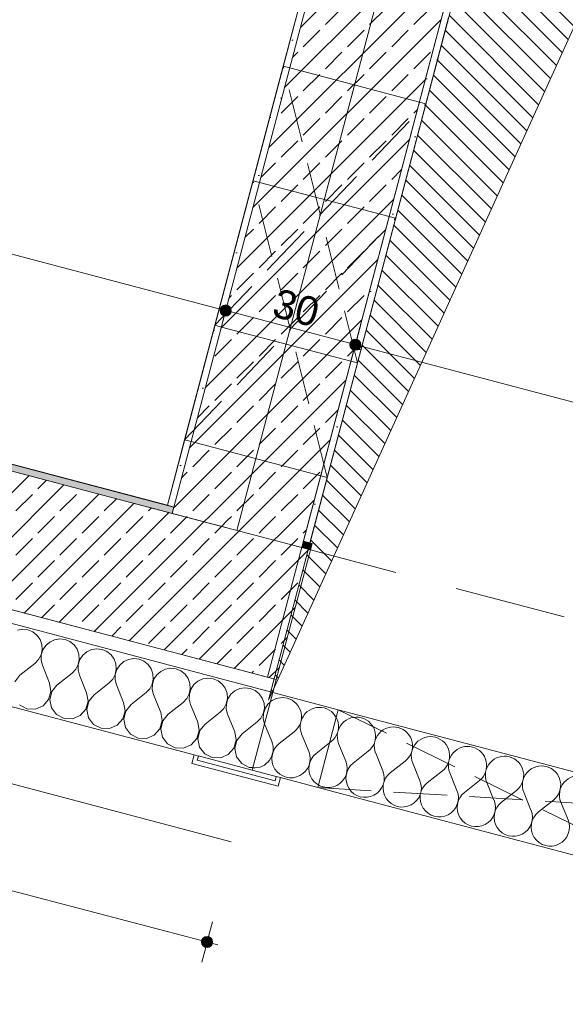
# Model space of a CAD drawing. Header units: millimetres. Extents: x -176817 to 18864955, y -12996033 to 201123.
# Tile 158 of 256: x 181640 to 182861, y -14543 to -12339. Entities that reach past the tile are written whole.
import ezdxf
from ezdxf.enums import TextEntityAlignment as Align

# ---------------------------------------------------------------- set-up
doc = ezdxf.new("R2010")
doc.units = ezdxf.units.MM
doc.header["$MEASUREMENT"] = 0
doc.linetypes.add('Krawędzie ukryte', pattern=[170, 120, -50])
doc.linetypes.add('Przerywana długa', pattern=[390, 250, -140])
for name, color, linetype in [('210-A Strefy', 7, 'Continuous'), ('213-A Wymiarowanie wewnętrzne', 7, 'Continuous'), ('230-A Ściany wewnętrzne', 7, 'Continuous'), ('231-A Ściany zewnętrzne', 7, 'Continuous'), ('291-A Obróbka blacharska', 7, 'Continuous'), ('292-PPOŻ - Linie', 7, 'Continuous'), ('410-K Osie', 7, 'Continuous'), ('460-K Stropy', 7, 'Continuous'), ('842-G Opisy PW PZT', 7, 'Continuous')]:
    doc.layers.add(name, color=color, linetype=linetype)
doc.styles.add('STYL_AUTOMATYCZNY_4', font='arial.ttf')
doc.styles.add('STYL_AUTOMATYCZNY_8', font='ARIALN.TTF')
doc.linetypes.add('PPOŻ EI 60', pattern='A,0,[1,TKI_PWY_A_AR_PAB_RZ_KN02_03_04_ Poziom +1 - fragment A1.Shx,S=15.873016,R=0,X=0,Y=0],-2020,0', length=2020)
doc.dimstyles.new('STYL_AUTOMATYCZNY__1', dxfattribs={"dimtxt": 64.999998, "dimasz": 47.5, "dimexe": 0.18, "dimexo": 0.0625, "dimgap": 0, "dimtad": 1, "dimdec": 1, "dimlfac": 0.1, "dimzin": 0, "dimdsep": 46, "dimtxsty": 'STYL_AUTOMATYCZNY_4', "dimblk": 'ARROWHEAD_11', "dimblk1": 'ARROWHEAD_11', "dimblk2": 'ARROWHEAD_11', "dimcen": 0.09, "dimclrd": 5, "dimclre": 5, "dimclrt": 5, "dimazin": 0, "dimtfac": 1, "dimtdec": 4, "dimtmove": 0, "dimatfit": 3, "dimfxl": 0, "dimtolj": 1, "dimtzin": 0, "dimarcsym": 0})
doc.dimstyles.new('STYL_AUTOMATYCZNY__3', dxfattribs={"dimtxt": 64.999998, "dimasz": 47.5, "dimexe": 0.18, "dimexo": 0.0625, "dimgap": 0, "dimtad": 1, "dimdec": 1, "dimlfac": 0.1, "dimzin": 0, "dimdsep": 46, "dimtxsty": 'STYL_AUTOMATYCZNY_4', "dimblk": 'ARROWHEAD_11', "dimblk1": 'ARROWHEAD_11', "dimblk2": 'ARROWHEAD_11', "dimcen": 0.09, "dimclrd": 30, "dimclre": 30, "dimclrt": 30, "dimazin": 0, "dimtfac": 1, "dimtdec": 4, "dimtmove": 0, "dimatfit": 3, "dimfxl": 0, "dimtolj": 1, "dimtzin": 0, "dimarcsym": 0})
pattern_1 = [(45, (0, 0), (-49.497475, 49.497475), []), (45, (-24.75, 24.75), (-49.497475, 49.497475), [52.5, -17.5])]
pattern_2 = [(0, (0, 0), (0, 86.60254), [0, -50]), (0, (25, 43.3), (0, 86.60254), [0, -50])]

# ---------------------------------------------------------------- blocks, each defined once
blk = doc.blocks.new('Strop_10_2', base_point=(162764.6, -8683.8))
at = {"layer": '460-K Stropy', "color": 255, "linetype": 'Continuous', "lineweight": 0, "flags": 128}
blk.add_lwpolyline([(162764.6, -8683.8), (182194.5, -13810.9), (186627.6, 2989.1), (167197.7, 8116.1), (167169.6, 8009.8), (164703.7, -1335.4)], close=True, dxfattribs=at)
blk = doc.blocks.new('Zaplecze_1.19_9_2', base_point=(179928.2, -11588.1))
at = {"layer": '210-A Strefy', "color": 7, "linetype": 'Continuous', "lineweight": 0, "flags": 128}
blk.add_lwpolyline([(173461.6, -11180.7), (181970.3, -13425.9), (182706.5, -10636.2), (176359.5, -8961.4), (176212.8, -9517.5), (174051, -8947.1)], close=True, dxfattribs=at)
blk = doc.blocks.new('Otwór_116_2')
at = {"layer": '230-A Ściany wewnętrzne', "color": 7, "linetype": 'Krawędzie ukryte', "lineweight": 0}
for p, q in [((182395.8, -13107), (182229.8, -12442.7)), ((182076.7, -13022.8), (182548.9, -12526.9))]:
    blk.add_line(p, q, dxfattribs=at)
at = {"layer": '230-A Ściany wewnętrzne', "color": 7, "linetype": 'Continuous', "lineweight": 0, "flags": 128}
for points in [[(182229.8, -12442.7), (182076.7, -13022.8)], [(182244.3, -12446.5), (182229.8, -12442.7)], [(182534.4, -12523.1), (182244.3, -12446.5)], [(182548.9, -12526.9), (182534.4, -12523.1)], [(182395.8, -13107), (182548.9, -12526.9)], [(182076.7, -13022.8), (182091.2, -13026.7)], [(182091.2, -13026.7), (182381.3, -13103.2)], [(182381.3, -13103.2), (182395.8, -13107)]]:
    blk.add_lwpolyline(points, dxfattribs=at)
blk = doc.blocks.new('Otwór_168_2')
at = {"layer": '230-A Ściany wewnętrzne', "color": 7, "linetype": 'Krawędzie ukryte', "lineweight": 0}
for p, q in [((182328.1, -13363.5), (182162.1, -12699.1)), ((182009, -13279.3), (182481.2, -12783.3))]:
    blk.add_line(p, q, dxfattribs=at)
at = {"layer": '230-A Ściany wewnętrzne', "color": 7, "linetype": 'Continuous', "lineweight": 0, "flags": 128}
for points in [[(182176.6, -12703), (182162.1, -12699.1)], [(182466.7, -12779.5), (182176.6, -12703)], [(182481.2, -12783.3), (182466.7, -12779.5)], [(182076.7, -13022.8), (182009, -13279.3)], [(182328.1, -13363.5), (182395.8, -13107)], [(182009, -13279.3), (182023.5, -13283.1)], [(182023.5, -13283.1), (182313.6, -13359.6)], [(182313.6, -13359.6), (182328.1, -13363.5)]]:
    blk.add_lwpolyline(points, dxfattribs=at)
blk = doc.blocks.new('Ściana_30_2', base_point=(182087.8, -13627.6))
at = {"layer": '230-A Ściany wewnętrzne', "linetype": 'Continuous', "lineweight": 0, "true_color": 0x000000}
h = blk.add_hatch(dxfattribs=at)
h.set_pattern_fill('Beton_zbrojony_0002', color=18, style=0, pattern_type=2)
h.set_pattern_definition(pattern_1)
h.paths.add_polyline_path([(182752.9, -10519.2), (181984.8, -13429.8), (182274.9, -13506.3), (183042.9, -10595.7)])
h = blk.add_hatch(dxfattribs=at)
h.set_pattern_fill('Tynk_0002', color=18, style=0, pattern_type=2)
h.set_pattern_definition(pattern_2)
h.paths.add_polyline_path([(182289.4, -13510.1), (183057.4, -10599.6), (183042.9, -10595.7), (182274.9, -13506.3)])
h = blk.add_hatch(dxfattribs=at)
h.set_pattern_fill('Tynk_0002', color=18, style=0, pattern_type=2)
h.set_pattern_definition(pattern_2)
h.paths.add_polyline_path([(182706.5, -10636.2), (181970.3, -13425.9), (181984.8, -13429.8), (182721, -10640.1)])
h = blk.add_hatch(dxfattribs=at)
h.set_pattern_fill('Beton_zbrojony_0002', color=18, style=0, pattern_type=2)
h.set_pattern_definition(pattern_1)
h.paths.add_polyline_path([(182274.9, -13506.3), (181984.8, -13429.8), (181981, -13444.3), (182271.1, -13520.8)])
at = {"layer": '230-A Ściany wewnętrzne', "color": 7, "linetype": 'Continuous', "lineweight": 0}
for p, q in [((182274.9, -13506.3), (183042.9, -10595.7)), ((182721, -10640.1), (181984.8, -13429.8))]:
    blk.add_line(p, q, dxfattribs=at)
at = {"layer": '230-A Ściany wewnętrzne', "color": 7, "linetype": 'Continuous', "lineweight": 0, "flags": 128}
for points in [[(182280.8, -12249.3), (182229.8, -12442.7)], [(182548.9, -12526.9), (182599.9, -12333.5)], [(182009, -13279.3), (181970.3, -13425.9)], [(182289.4, -13510.1), (182328.1, -13363.5)], [(181970.3, -13425.9), (181984.8, -13429.8)]]:
    blk.add_lwpolyline(points, dxfattribs=at)
at = {"layer": '231-A Ściany zewnętrzne', "color": 7, "linetype": 'Continuous', "lineweight": 0}
for p, q in [((181984.8, -13429.8), (181981, -13444.3)), ((181981, -13444.3), (182271.1, -13520.8)), ((182271.1, -13520.8), (182274.9, -13506.3))]:
    blk.add_line(p, q, dxfattribs=at)
blk = doc.blocks.new('*X1053')
at = {"layer": '231-A Ściany zewnętrzne', "color": 7, "linetype": 'Continuous', "lineweight": 0}
for p, q in [((181646.6, -13703.5), (181635, -13705.3)), ((181658.4, -13704.9), (181646.6, -13703.5)), ((181669.3, -13709.4), (181658.4, -13704.9)), ((181678.5, -13716.8), (181669.3, -13709.4)), ((181685.4, -13726.4), (181678.5, -13716.8)), ((181689.4, -13737.6), (181685.4, -13726.4)), ((181707.1, -13732.2), (181698.2, -13739.9)), ((181717.8, -13727.2), (181707.1, -13732.2)), ((181729.5, -13725.3), (181717.8, -13727.2)), ((181741.3, -13726.7), (181729.5, -13725.3)), ((181752.2, -13731.3), (181741.3, -13726.7)), ((181761.4, -13738.7), (181752.2, -13731.3)), ((181687.7, -13760.9), (181690.2, -13749.4)), ((181691.6, -13749.7), (181688.1, -13761)), ((181690.2, -13749.4), (181689.4, -13737.6)), ((181698.2, -13739.9), (181691.6, -13749.7)), ((181768.3, -13748.3), (181761.4, -13738.7)), ((181772.3, -13759.4), (181768.3, -13748.3)), ((181790, -13754), (181781, -13761.7)), ((181800.7, -13749.1), (181790, -13754)), ((181812.4, -13747.2), (181800.7, -13749.1)), ((181824.1, -13748.6), (181812.4, -13747.2)), ((181835.1, -13753.2), (181824.1, -13748.6)), ((181844.3, -13760.5), (181835.1, -13753.2)), ((181640.4, -13806.5), (181674, -13779.9)), ((181674, -13779.9), (181682.2, -13771.4)), ((181682.2, -13771.4), (181687.7, -13760.9)), ((181688.1, -13761), (181687.7, -13772.8)), ((181687.7, -13772.8), (181690.6, -13784.3)), ((181770.6, -13782.8), (181773.1, -13771.2)), ((181774.5, -13771.6), (181771, -13782.9)), ((181773.1, -13771.2), (181772.3, -13759.4)), ((181781, -13761.7), (181774.5, -13771.6)), ((181851.2, -13770.2), (181844.3, -13760.5)), ((181855.2, -13781.3), (181851.2, -13770.2)), ((181872.9, -13775.9), (181863.9, -13783.6)), ((181883.6, -13770.9), (181872.9, -13775.9)), ((181895.3, -13769.1), (181883.6, -13770.9)), ((181907, -13770.5), (181895.3, -13769.1)), ((181917.9, -13775), (181907, -13770.5)), ((181927.2, -13782.4), (181917.9, -13775)), ((181706.7, -13824), (181690.6, -13784.3)), ((181723.3, -13828.4), (181756.9, -13801.8)), ((181756.9, -13801.8), (181765.1, -13793.2)), ((181765.1, -13793.2), (181770.6, -13782.8)), ((181771, -13782.9), (181770.6, -13794.7)), ((181770.6, -13794.7), (181773.5, -13806.2)), ((181853.5, -13804.7), (181856, -13793.1)), ((181857.4, -13793.5), (181853.8, -13804.8)), ((181856, -13793.1), (181855.2, -13781.3)), ((181863.9, -13783.6), (181857.4, -13793.5)), ((181934.1, -13792), (181927.2, -13782.4)), ((181938, -13803.2), (181934.1, -13792)), ((181955.8, -13797.8), (181946.8, -13805.5)), ((181966.5, -13792.8), (181955.8, -13797.8)), ((181978.2, -13790.9), (181966.5, -13792.8)), ((181989.9, -13792.4), (181978.2, -13790.9)), ((182000.8, -13796.9), (181989.9, -13792.4)), ((182010.1, -13804.3), (182000.8, -13796.9)), ((181640.4, -13806.5), (181628.6, -13821.2)), ((181709.8, -13842.6), (181706.7, -13824)), ((181789.6, -13845.9), (181773.5, -13806.2)), ((181806.2, -13850.3), (181839.8, -13823.7)), ((181839.8, -13823.7), (181848, -13815.1)), ((181848, -13815.1), (181853.5, -13804.7)), ((181853.8, -13804.8), (181853.5, -13816.6)), ((181853.5, -13816.6), (181856.4, -13828)), ((181936.4, -13826.5), (181938.8, -13815)), ((181940.3, -13815.3), (181936.7, -13826.6)), ((181938.8, -13815), (181938, -13803.2)), ((181946.8, -13805.5), (181940.3, -13815.3)), ((182016.9, -13813.9), (182010.1, -13804.3)), ((182020.9, -13825), (182016.9, -13813.9)), ((182038.6, -13819.6), (182029.7, -13827.3)), ((182049.4, -13814.7), (182038.6, -13819.6)), ((182061, -13812.8), (182049.4, -13814.7)), ((182072.8, -13814.2), (182061, -13812.8)), ((182083.7, -13818.8), (182072.8, -13814.2)), ((182092.9, -13826.2), (182083.7, -13818.8)), ((181704.6, -13860.7), (181709.8, -13842.6)), ((181711.5, -13843), (181707, -13861.3)), ((181723.3, -13828.4), (181711.5, -13843)), ((181792.7, -13864.5), (181789.6, -13845.9)), ((181872.5, -13867.7), (181856.4, -13828)), ((181889.1, -13872.1), (181922.7, -13845.5)), ((181922.7, -13845.5), (181930.8, -13837)), ((181930.8, -13837), (181936.4, -13826.5)), ((181936.7, -13826.6), (181936.4, -13838.4)), ((181936.4, -13838.4), (181939.3, -13849.9)), ((182019.3, -13848.4), (182021.7, -13836.8)), ((182023.2, -13837.2), (182019.6, -13848.5)), ((182021.7, -13836.8), (182020.9, -13825)), ((182029.7, -13827.3), (182023.2, -13837.2)), ((182099.8, -13835.8), (182092.9, -13826.2)), ((182103.8, -13846.9), (182099.8, -13835.8)), ((182121.5, -13841.5), (182112.5, -13849.2)), ((182132.2, -13836.5), (182121.5, -13841.5)), ((182143.9, -13834.7), (182132.2, -13836.5)), ((182155.7, -13836.1), (182143.9, -13834.7)), ((182166.6, -13840.7), (182155.7, -13836.1)), ((182175.8, -13848), (182166.6, -13840.7)), ((181692.2, -13874.8), (181704.6, -13860.7)), ((181707, -13861.3), (181710.9, -13879.7)), ((181787.5, -13882.5), (181792.7, -13864.5)), ((181794.4, -13864.9), (181789.9, -13883.2)), ((181806.2, -13850.3), (181794.4, -13864.9)), ((181875.6, -13886.3), (181872.5, -13867.7)), ((181955.4, -13889.6), (181939.3, -13849.9)), ((181971.9, -13894), (182005.6, -13867.4)), ((182005.6, -13867.4), (182013.7, -13858.9)), ((182013.7, -13858.9), (182019.3, -13848.4)), ((182019.6, -13848.5), (182019.2, -13860.3)), ((182019.2, -13860.3), (182022.1, -13871.8)), ((182102.1, -13870.3), (182104.6, -13858.7)), ((182106, -13859.1), (182102.5, -13870.4)), ((182104.6, -13858.7), (182103.8, -13846.9)), ((182112.5, -13849.2), (182106, -13859.1)), ((182182.7, -13857.6), (182175.8, -13848)), ((182186.7, -13868.8), (182182.7, -13857.6)), ((182200.5, -13866.7), (182195.4, -13871.1)), ((181639.4, -13872.9), (181656.1, -13881.6)), ((181656.1, -13881.6), (181674.9, -13882.3)), ((181674.9, -13882.3), (181692.2, -13874.8)), ((181710.9, -13879.7), (181722.3, -13894.7)), ((181775.1, -13896.7), (181787.5, -13882.5)), ((181789.9, -13883.2), (181793.8, -13901.6)), ((181870.4, -13904.4), (181875.6, -13886.3)), ((181877.2, -13886.8), (181872.8, -13905.1)), ((181889.1, -13872.1), (181877.2, -13886.8)), ((181958.4, -13908.2), (181955.4, -13889.6)), ((182038.2, -13911.5), (182022.1, -13871.8)), ((182054.8, -13915.9), (182088.4, -13889.3)), ((182088.4, -13889.3), (182096.6, -13880.7)), ((182096.6, -13880.7), (182102.1, -13870.3)), ((182102.5, -13870.4), (182102.1, -13882.2)), ((182102.1, -13882.2), (182105, -13893.6)), ((182185, -13892.1), (182187.5, -13880.6)), ((182188.9, -13881), (182185.3, -13892.2)), ((182187.5, -13880.6), (182186.7, -13868.8)), ((182195.4, -13871.1), (182188.9, -13881)), ((181722.3, -13894.7), (181739, -13903.4)), ((181739, -13903.4), (181757.8, -13904.1)), ((181757.8, -13904.1), (181775.1, -13896.7)), ((181793.8, -13901.6), (181805.1, -13916.6)), ((181857.9, -13918.6), (181870.4, -13904.4)), ((181872.8, -13905.1), (181876.6, -13923.5)), ((181953.3, -13926.3), (181958.4, -13908.2)), ((181960.1, -13908.6), (181955.7, -13926.9)), ((181971.9, -13894), (181960.1, -13908.6)), ((182041.3, -13930.1), (182038.2, -13911.5)), ((182121.1, -13933.4), (182105, -13893.6)), ((182137.7, -13937.7), (182171.3, -13911.1)), ((182171.3, -13911.1), (182179.5, -13902.6)), ((182179.5, -13902.6), (182185, -13892.1)), ((182185.3, -13892.2), (182185, -13904)), ((182185, -13904), (182187.8, -13915)), ((181805.1, -13916.6), (181821.8, -13925.3)), ((181821.8, -13925.3), (181840.7, -13926)), ((181840.7, -13926), (181857.9, -13918.6)), ((181876.6, -13923.5), (181888, -13938.5)), ((181940.8, -13940.4), (181953.3, -13926.3)), ((181955.7, -13926.9), (181959.5, -13945.4)), ((182036.1, -13948.2), (182041.3, -13930.1)), ((182043, -13930.5), (182038.6, -13948.8)), ((182054.8, -13915.9), (182043, -13930.5)), ((182124.2, -13951.9), (182121.1, -13933.4)), ((181888, -13938.5), (181904.7, -13947.2)), ((181904.7, -13947.2), (181923.5, -13947.9)), ((181923.5, -13947.9), (181940.8, -13940.4)), ((181959.5, -13945.4), (181970.9, -13960.4)), ((182023.7, -13962.3), (182036.1, -13948.2)), ((182038.6, -13948.8), (182042.4, -13967.2)), ((182119, -13970), (182124.2, -13951.9)), ((182125.9, -13952.4), (182121.4, -13970.7)), ((182137.7, -13937.7), (182125.9, -13952.4)), ((181970.9, -13960.4), (181987.6, -13969)), ((181987.6, -13969), (182006.4, -13969.7)), ((182006.4, -13969.7), (182023.7, -13962.3)), ((182042.4, -13967.2), (182053.8, -13982.2)), ((182106.6, -13984.2), (182119, -13970)), ((182121.4, -13970.7), (182125.3, -13989.1)), ((182053.8, -13982.2), (182070.5, -13990.9)), ((182070.5, -13990.9), (182089.3, -13991.6)), ((182089.3, -13991.6), (182106.6, -13984.2)), ((182125.3, -13989.1), (182136.7, -14004.1)), ((182136.7, -14004.1), (182153.4, -14012.8)), ((182153.4, -14012.8), (182161.9, -14013.1))]:
    blk.add_line(p, q, dxfattribs=at)
blk = doc.blocks.new('Ściana_78_2', base_point=(180318.3, -13160.7))
at = {"layer": '231-A Ściany zewnętrzne', "linetype": 'Continuous', "lineweight": 0, "true_color": 0x000000}
for points in [[(181984.8, -13429.8), (180360.4, -13001.1), (180356.6, -13015.6), (181981, -13444.3)], [(182271.1, -13520.8), (182290.4, -13525.9), (182294.2, -13511.4), (182274.9, -13506.3)]]:
    blk.add_hatch(color=18, dxfattribs=at).paths.add_polyline_path(points)
h = blk.add_hatch(dxfattribs=at)
h.set_pattern_fill('Beton_zbrojony_0002', color=18, style=0, pattern_type=2)
h.set_pattern_definition(pattern_1)
h.paths.add_polyline_path([(180280.1, -13305.7), (182213.9, -13816), (182290.4, -13525.9), (180356.6, -13015.6)])
at = {"layer": '231-A Ściany zewnętrzne', "color": 7, "linetype": 'Continuous', "lineweight": 0}
for p, q in [((181981, -13444.3), (180356.6, -13015.6)), ((180280.1, -13305.7), (182213.9, -13816)), ((180272.4, -13334.7), (182206.2, -13845)), ((181984.8, -13429.8), (181981, -13444.3)), ((181981, -13444.3), (182271.1, -13520.8)), ((182271.1, -13520.8), (182274.9, -13506.3)), ((182290.4, -13525.9), (182271.1, -13520.8))]:
    blk.add_line(p, q, dxfattribs=at)
at = {"layer": '231-A Ściany zewnętrzne', "color": 7, "linetype": 'Continuous', "lineweight": 0, "flags": 128}
for points in [[(181984.8, -13429.8), (180360.4, -13001.1)], [(180226.5, -13508.8), (182030.2, -13984.7)], [(182294.2, -13511.4), (182274.9, -13506.3)], [(182290.4, -13525.9), (182294.2, -13511.4)], [(182213.9, -13816), (182290.4, -13525.9)], [(182206.2, -13845), (182213.9, -13816)], [(182160.3, -14019), (182206.2, -13845)], [(182039.8, -13987.3), (182160.3, -14019)]]:
    blk.add_lwpolyline(points, dxfattribs=at)
at = {"layer": '231-A Ściany zewnętrzne', "color": 7, "lineweight": 0}
blk.add_blockref('*X1053', (0, 0), dxfattribs=at)
blk = doc.blocks.new('Słup_314_2', base_point=(182126.8, -14010.2))
at = {"layer": '291-A Obróbka blacharska', "color": 7, "linetype": 'Continuous', "lineweight": 0, "flags": 128}
blk.add_lwpolyline([(182218.4, -14055.1), (182223.5, -14035.7), (182213.9, -14033.2), (182211.3, -14042.8), (182037.3, -13996.9), (182039.8, -13987.3), (182030.2, -13984.7), (182025.1, -14004)], close=True, dxfattribs=at)
blk = doc.blocks.new('Otwór_187_2')
at = {"layer": '231-A Ściany zewnętrzne', "color": 7, "linetype": 'Krawędzie ukryte', "lineweight": 0}
for p, q in [((182352.9, -13883.7), (183177.2, -14287.4)), ((182306.9, -14057.7), (183223.1, -14113.3))]:
    blk.add_line(p, q, dxfattribs=at)
at = {"layer": '231-A Ściany zewnętrzne', "color": 7, "linetype": 'Continuous', "lineweight": 0, "flags": 128}
for points in [[(182352.9, -13883.7), (182306.9, -14057.7)], [(183223.1, -14113.3), (182352.9, -13883.7)], [(182306.9, -14057.7), (183177.2, -14287.4)], [(183177.2, -14287.4), (183223.1, -14113.3)]]:
    blk.add_lwpolyline(points, dxfattribs=at)
blk = doc.blocks.new('Otwór_188_2')
at = {"layer": '231-A Ściany zewnętrzne', "color": 7, "linetype": 'Krawędzie ukryte', "lineweight": 0}
for p, q in [((182352.9, -13883.7), (183177.2, -14287.4)), ((182306.9, -14057.7), (183223.1, -14113.3))]:
    blk.add_line(p, q, dxfattribs=at)
blk = doc.blocks.new('*X2155')
at = {"layer": '231-A Ściany zewnętrzne', "color": 7, "linetype": 'Continuous', "lineweight": 0}
for p, q in [((182204, -13955.2), (182187.9, -13915.5)), ((182220.6, -13959.6), (182254.2, -13933)), ((182286.9, -13977.1), (182270.8, -13937.4)), ((182303.5, -13981.5), (182337.1, -13954.9)), ((182369.8, -13999), (182353.6, -13959.3)), ((182386.3, -14003.3), (182419.9, -13976.7)), ((182452.6, -14020.8), (182436.5, -13981.1)), ((182469.2, -14025.2), (182502.8, -13998.6)), ((182535.5, -14042.7), (182519.4, -14003)), ((182552.1, -14047.1), (182585.7, -14020.5)), ((182618.4, -14064.6), (182602.3, -14024.9)), ((182635, -14068.9), (182668.6, -14042.4)), ((182701.3, -14086.4), (182685.1, -14046.7)), ((182717.8, -14090.8), (182751.5, -14064.2)), ((182784.1, -14108.3), (182768, -14068.6)), ((182800.7, -14112.7), (182834.3, -14086.1)), ((182867, -14130.2), (182850.9, -14090.5))]:
    blk.add_line(p, q, dxfattribs=at)
for centre, start, end in [((182227.6, -13899.4), 75.218, 128.9239), ((182227.6, -13899.4), 308.3481, 75.218), ((182310.5, -13921.3), 75.218, 202.0879), ((182310.5, -13921.3), 308.3481, 75.218), ((182393.4, -13943.1), 75.218, 202.0879), ((182393.4, -13943.1), 308.3481, 75.218), ((182227.6, -13899.4), 201.5122, 202.0879), ((182476.2, -13965), 75.218, 202.0879), ((182476.2, -13965), 308.3481, 75.218), ((182164.3, -13971.3), 266.405, 22.0879), ((182559.1, -13986.9), 75.218, 202.0879), ((182559.1, -13986.9), 308.3481, 75.218), ((182247.2, -13993.2), 128.3481, 22.0879), ((182642, -14008.7), 75.218, 202.0879), ((182642, -14008.7), 308.3481, 75.218), ((182330, -14015.1), 128.3481, 22.0879), ((182724.9, -14030.6), 75.218, 202.0879), ((182724.9, -14030.6), 308.3481, 75.218), ((182412.9, -14036.9), 128.3481, 22.0879), ((182807.7, -14052.5), 75.218, 202.0879), ((182807.7, -14052.5), 308.3481, 75.218), ((182495.8, -14058.8), 128.3481, 22.0879), ((182890.6, -14074.4), 75.218, 202.0879), ((182578.7, -14080.7), 128.3481, 22.0879), ((182661.6, -14102.6), 128.3481, 22.0879), ((182744.4, -14124.4), 128.3481, 22.0879), ((182827.3, -14146.3), 128.3481, 22.0879)]:
    blk.add_arc(centre, 42.9, start, end, dxfattribs=at)
blk = doc.blocks.new('Ściana_267_2', base_point=(182206.2, -13845))
at = {"layer": '231-A Ściany zewnętrzne', "color": 7, "linetype": 'Continuous', "lineweight": 0, "flags": 128}
for points in [[(182160.3, -14019), (182206.2, -13845)], [(182352.9, -13883.7), (182206.2, -13845)], [(182160.3, -14019), (182213.9, -14033.2)], [(182223.5, -14035.7), (182306.9, -14057.7)]]:
    blk.add_lwpolyline(points, dxfattribs=at)
at = {"layer": '231-A Ściany zewnętrzne', "color": 7, "lineweight": 0}
blk.add_blockref('*X2155', (0, 0), dxfattribs=at)
blk = doc.blocks.new('*D2946')
at = {"layer": '292-PPOŻ - Linie', "linetype": 'Continuous', "lineweight": 0}
for points in [[(180112.3, -13895.9), (180113.3, -13900.7), (180116, -13904.7), (180120, -13907.5), (180124.8, -13908.4), (180129.6, -13907.5), (180133.7, -13904.7), (180136.4, -13900.7), (180137.3, -13895.9), (180136.4, -13891.1), (180133.7, -13887.1), (180129.6, -13884.4), (180124.8, -13883.4), (180120, -13884.4), (180116, -13887.1), (180113.3, -13891.1)], [(182046.7, -14403.9), (182047.7, -14408.7), (182050.4, -14412.8), (182054.4, -14415.5), (182059.2, -14416.4), (182064, -14415.5), (182068.1, -14412.8), (182070.8, -14408.7), (182071.7, -14403.9), (182070.8, -14399.1), (182068.1, -14395.1), (182064, -14392.4), (182059.2, -14391.4), (182054.4, -14392.4), (182050.4, -14395.1), (182047.7, -14399.1)]]:
    blk.add_hatch(color=5, dxfattribs=at).paths.add_polyline_path(points)
at = {"layer": '292-PPOŻ - Linie', "color": 5, "linetype": 'Continuous', "lineweight": 0}
for p, q in [((180128, -13883.8), (180136.7, -13850.6)), ((180100.6, -13889.6), (180112.7, -13892.7)), ((180112.9, -13941.2), (180121.6, -13908)), ((180136.9, -13899.1), (182047.1, -14400.7)), ((182062.4, -14391.8), (182071.1, -14358.6)), ((182047.3, -14449.2), (182056.1, -14416)), ((182071.3, -14407.1), (182083.4, -14410.3))]:
    blk.add_line(p, q, dxfattribs=at)
for centre in [(180124.8, -13895.9), (182059.2, -14403.9)]:
    blk.add_circle(centre, 12.5, dxfattribs=at)
at = {"layer": '292-PPOŻ - Linie', "color": 5, "lineweight": 0, "insert": (181023.4, -14118.4), "char_height": 65, "attachment_point": 7, "rotation": 345.2855, "style": 'STYL_AUTOMATYCZNY_4'}
blk.add_mtext('\\A1;{\\pql;\\fArial|b0|i0|c238|p0;\\W1.000000;200}', dxfattribs=at)
blk = doc.blocks.new('ARROWHEAD_11')
at = {"color": 0, "linetype": 'Continuous', "lineweight": 0}
blk.add_line((0, 0), (-1, 0), dxfattribs=at)
at = {"color": 0, "linetype": 'Continuous', "lineweight": 0, "const_width": 0.25, "flags": 128}
blk.add_lwpolyline([(-0.125, 0, 1), (0.125, 0, 1)], format="xyb", close=True, dxfattribs=at)
blk = doc.blocks.new('*D3179')
at = {"layer": '213-A Wymiarowanie wewnętrzne', "linetype": 'Continuous', "lineweight": 200}
for points in [[(173550.7, -10736.9), (173551.6, -10741.7), (173554.3, -10745.8), (173558.4, -10748.5), (173563.2, -10749.4), (173568, -10748.5), (173572, -10745.8), (173574.7, -10741.7), (173575.7, -10736.9), (173574.7, -10732.2), (173572, -10728.1), (173568, -10725.4), (173563.2, -10724.4), (173558.4, -10725.4), (173554.3, -10728.1), (173551.6, -10732.2)], [(182088.4, -12989.8), (182089.4, -12994.6), (182092.1, -12998.7), (182096.1, -13001.4), (182100.9, -13002.3), (182105.7, -13001.4), (182109.8, -12998.7), (182112.5, -12994.6), (182113.4, -12989.8), (182112.5, -12985), (182109.8, -12981), (182105.7, -12978.3), (182100.9, -12977.3), (182096.1, -12978.3), (182092.1, -12981), (182089.4, -12985)]]:
    blk.add_hatch(color=30, dxfattribs=at).paths.add_polyline_path(points)
at = {"layer": '213-A Wymiarowanie wewnętrzne', "color": 30, "linetype": 'Continuous', "lineweight": 0}
for p, q in [((173566.4, -10724.8), (173575.1, -10691.6)), ((173551.2, -10782.3), (173560, -10749)), ((173575.3, -10740.1), (182088.8, -12986.6))]:
    blk.add_line(p, q, dxfattribs=at)
blk.add_circle((173563.2, -10736.9), 12.5, dxfattribs=at)
at = {"layer": '213-A Wymiarowanie wewnętrzne', "color": 30, "lineweight": 200, "insert": (177763.5, -11831.8), "char_height": 65, "attachment_point": 7, "rotation": 345.218, "style": 'STYL_AUTOMATYCZNY_4'}
blk.add_mtext('\\A1;{\\pql;\\fArial|b0|i0|c238|p0;\\W1.000000;883}', dxfattribs=at)
blk = doc.blocks.new('*D3180')
at = {"layer": '213-A Wymiarowanie wewnętrzne', "linetype": 'Continuous', "lineweight": 200}
for points in [[(182088.4, -12989.8), (182089.4, -12994.6), (182092.1, -12998.7), (182096.1, -13001.4), (182100.9, -13002.3), (182105.7, -13001.4), (182109.8, -12998.7), (182112.5, -12994.6), (182113.4, -12989.8), (182112.5, -12985), (182109.8, -12981), (182105.7, -12978.3), (182100.9, -12977.3), (182096.1, -12978.3), (182092.1, -12981), (182089.4, -12985)], [(182378.5, -13066.4), (182379.5, -13071.2), (182382.2, -13075.2), (182386.2, -13077.9), (182391, -13078.9), (182395.8, -13077.9), (182399.8, -13075.2), (182402.5, -13071.2), (182403.5, -13066.4), (182402.5, -13061.6), (182399.8, -13057.5), (182395.8, -13054.8), (182391, -13053.9), (182386.2, -13054.8), (182382.2, -13057.5), (182379.5, -13061.6)]]:
    blk.add_hatch(color=30, dxfattribs=at).paths.add_polyline_path(points)
at = {"layer": '213-A Wymiarowanie wewnętrzne', "color": 30, "linetype": 'Continuous', "lineweight": 0}
for p, q in [((182104.1, -12977.7), (182112.9, -12944.5)), ((182089, -13035.2), (182097.7, -13001.9)), ((182113, -12993), (182378.9, -13063.2))]:
    blk.add_line(p, q, dxfattribs=at)
blk.add_circle((182100.9, -12989.8), 12.5, dxfattribs=at)
at = {"layer": '213-A Wymiarowanie wewnętrzne', "color": 30, "lineweight": 200, "insert": (182201.3, -13002.9), "char_height": 65, "attachment_point": 7, "rotation": 345.218, "style": 'STYL_AUTOMATYCZNY_4'}
blk.add_mtext('\\A1;{\\pql;\\fArial|b0|i0|c238|p0;\\W1.000000;30}', dxfattribs=at)
blk = doc.blocks.new('*D3181')
at = {"layer": '213-A Wymiarowanie wewnętrzne', "linetype": 'Continuous', "lineweight": 200}
for points in [[(182378.5, -13066.4), (182379.5, -13071.2), (182382.2, -13075.2), (182386.2, -13077.9), (182391, -13078.9), (182395.8, -13077.9), (182399.8, -13075.2), (182402.5, -13071.2), (182403.5, -13066.4), (182402.5, -13061.6), (182399.8, -13057.5), (182395.8, -13054.8), (182391, -13053.9), (182386.2, -13054.8), (182382.2, -13057.5), (182379.5, -13061.6)], [(190476.5, -15203.2), (190477.5, -15208), (190480.2, -15212.1), (190484.2, -15214.8), (190489, -15215.7), (190493.8, -15214.8), (190497.9, -15212.1), (190500.6, -15208), (190501.5, -15203.2), (190500.6, -15198.5), (190497.9, -15194.4), (190493.8, -15191.7), (190489, -15190.7), (190484.2, -15191.7), (190480.2, -15194.4), (190477.5, -15198.5)]]:
    blk.add_hatch(color=30, dxfattribs=at).paths.add_polyline_path(points)
at = {"layer": '213-A Wymiarowanie wewnętrzne', "color": 30, "linetype": 'Continuous', "lineweight": 0}
for p, q in [((182394.2, -13054.3), (182403, -13021.1)), ((182403.1, -13069.6), (190476.9, -15200)), ((182379, -13111.7), (182387.8, -13078.5))]:
    blk.add_line(p, q, dxfattribs=at)
blk.add_circle((182391, -13066.4), 12.5, dxfattribs=at)
at = {"layer": '213-A Wymiarowanie wewnętrzne', "color": 30, "lineweight": 200, "insert": (186335.5, -14093.8), "char_height": 65, "attachment_point": 7, "rotation": 345.218, "style": 'STYL_AUTOMATYCZNY_4'}
blk.add_mtext('\\A1;{\\pql;\\fArial|b0|i0|c238|p0;\\W1.000000;837,5}', dxfattribs=at)
blk = doc.blocks.new('*D3285')
at = {"layer": '213-A Wymiarowanie wewnętrzne', "linetype": 'Continuous', "lineweight": 200}
for points in [[(181679.4, -10368.5), (181680.4, -10373.3), (181683.1, -10377.4), (181687.2, -10380.1), (181691.9, -10381), (181696.7, -10380.1), (181700.8, -10377.4), (181703.5, -10373.3), (181704.4, -10368.5), (181703.5, -10363.7), (181700.8, -10359.7), (181696.7, -10357), (181691.9, -10356), (181687.2, -10357), (181683.1, -10359.7), (181680.4, -10363.7)], [(180943.3, -13158.2), (180944.3, -13163), (180947, -13167.1), (180951, -13169.8), (180955.8, -13170.7), (180960.6, -13169.8), (180964.6, -13167.1), (180967.3, -13163), (180968.3, -13158.2), (180967.3, -13153.5), (180964.6, -13149.4), (180960.6, -13146.7), (180955.8, -13145.7), (180951, -13146.7), (180947, -13149.4), (180944.3, -13153.5)]]:
    blk.add_hatch(color=30, dxfattribs=at).paths.add_polyline_path(points)
at = {"layer": '213-A Wymiarowanie wewnętrzne', "color": 30, "linetype": 'Continuous', "lineweight": 0}
for p, q in [((180959, -13146.2), (181688.7, -10380.6)), ((181737.3, -10380.5), (181704, -10371.7)), ((180943.7, -13155), (180910.5, -13146.3)), ((181001.1, -13170.2), (180967.9, -13161.4)), ((180949.4, -13182.4), (180952.6, -13170.3))]:
    blk.add_line(p, q, dxfattribs=at)
blk.add_circle((180955.8, -13158.2), 12.5, dxfattribs=at)
at = {"layer": '213-A Wymiarowanie wewnętrzne', "color": 30, "lineweight": 200, "insert": (181282.8, -11867.9), "char_height": 65, "attachment_point": 7, "rotation": 75.218, "style": 'STYL_AUTOMATYCZNY_4'}
blk.add_mtext('\\A1;{\\pql;\\fArial|b0|i0|c238|p0;\\W1.000000;288,5}', dxfattribs=at)
blk = doc.blocks.new('*D3872')
at = {"layer": '213-A Wymiarowanie wewnętrzne', "linetype": 'Continuous', "lineweight": 200}
for points in [[(177844.5, -12356.1), (177845.4, -12360.8), (177848.2, -12364.9), (177852.2, -12367.6), (177857, -12368.6), (177861.8, -12367.6), (177865.8, -12364.9), (177868.5, -12360.8), (177869.5, -12356.1), (177868.5, -12351.3), (177865.8, -12347.2), (177861.8, -12344.5), (177857, -12343.6), (177852.2, -12344.5), (177848.2, -12347.2), (177845.4, -12351.3)], [(177767.9, -12646.1), (177768.9, -12650.9), (177771.6, -12655), (177775.7, -12657.7), (177780.4, -12658.6), (177785.2, -12657.7), (177789.3, -12655), (177792, -12650.9), (177792.9, -12646.1), (177792, -12641.3), (177789.3, -12637.3), (177785.2, -12634.6), (177780.4, -12633.6), (177775.7, -12634.6), (177771.6, -12637.3), (177768.9, -12641.3)]]:
    blk.add_hatch(color=30, dxfattribs=at).paths.add_polyline_path(points)
at = {"layer": '213-A Wymiarowanie wewnętrzne', "color": 30, "linetype": 'Continuous', "lineweight": 0}
for p, q in [((177844.9, -12352.9), (177811.7, -12344.1)), ((177783.6, -12634), (177853.8, -12368.1)), ((177902.3, -12368), (177869.1, -12359.2)), ((177768.4, -12642.9), (177735.1, -12634.2)), ((177825.8, -12658.1), (177792.5, -12649.3)), ((177774.1, -12670.3), (177777.3, -12658.2))]:
    blk.add_line(p, q, dxfattribs=at)
for centre in [(177857, -12356.1), (177780.4, -12646.1)]:
    blk.add_circle(centre, 12.5, dxfattribs=at)
at = {"layer": '213-A Wymiarowanie wewnętrzne', "color": 30, "lineweight": 200, "insert": (177793.5, -12545.7), "char_height": 65, "attachment_point": 7, "rotation": 75.218, "style": 'STYL_AUTOMATYCZNY_4'}
blk.add_mtext('\\A1;{\\pql;\\fArial|b0|i0|c238|p0;\\W1.000000;30}', dxfattribs=at)
blk = doc.blocks.new('Standardowy znacznik osi[636]_2', base_point=(14699.6, 30697))
at = {"layer": '410-K Osie', "color": 5, "linetype": 'Przerywana długa', "lineweight": 0}
blk.add_line((181485.5, -13313.5), (184386.2, -14078.9), dxfattribs=at)
at = {"layer": '410-K Osie', "color": 7, "lineweight": 0, "style": 'STYL_AUTOMATYCZNY_8'}
for tag, p in [('AC_MarkerText_1_0', (14599.8, 30777.3)), ('AC_MarkerText_1_1', (184528, -14062.5))]:
    blk.add_attdef(tag, text='', height=100, rotation=345.218, dxfattribs=at).set_placement(p, align=Align.TOP_CENTER)

msp = doc.modelspace()

# ---------------------------------------------------------------- hatches: boundary and pattern name
at = {"layer": '842-G Opisy PW PZT', "linetype": 'Continuous', "lineweight": 0, "true_color": 0xe8e8e8}
h = msp.add_hatch(dxfattribs=at)
h.set_pattern_fill('Pasy_0002', color=254, style=0, pattern_type=2)
h.set_pattern_definition([(135, (188652.62, -5440.19), (21.2132, 21.2132), [])])
h.paths.add_polyline_path([(182196.41, -13862.6), (188557.97, 163.87), (194519.77, 875.5), (186634.47, 2956.23)])

# ---------------------------------------------------------------- linework, layer by layer
at = {"layer": '210-A Strefy', "color": 252, "linetype": 'Continuous', "lineweight": 0, "flags": 128}
msp.add_lwpolyline([(173461.58, -11180.7), (181970.34, -13425.95), (182706.47, -10636.24), (176359.49, -8961.43), (176212.76, -9517.51), (174050.98, -8947.07)], close=True, dxfattribs=at)
at = {"layer": '292-PPOŻ - Linie', "color": 5, "linetype": 'PPOŻ EI 60', "lineweight": 0}
msp.add_line((180136.02, -13657.74), (182112.82, -14179.37), dxfattribs=at)
at = {"layer": '292-PPOŻ - Linie', "color": 1, "lineweight": 0}
msp.add_lwpolyline([(156372.57, -6686.86), (160690.84, 9677.99), (186444.32, 2882.3), (182126.05, -13482.55)], dxfattribs=at)
at = {"layer": '842-G Opisy PW PZT', "color": 9, "linetype": 'Continuous', "lineweight": 0, "flags": 128}
msp.add_lwpolyline([(182196.41, -13862.6), (188557.97, 163.87), (194519.77, 875.5), (186634.47, 2956.23)], close=True, dxfattribs=at)

# ---------------------------------------------------------------- block references
at = {"layer": '210-A Strefy', "color": 7, "linetype": 'Continuous', "lineweight": 0}
msp.add_blockref('Zaplecze_1.19_9_2', (179928.23, -11588.13), dxfattribs=at)
at = {"layer": '230-A Ściany wewnętrzne', "color": 7, "lineweight": 0}
msp.add_blockref('Ściana_30_2', (182087.78, -13627.58), dxfattribs=at)
at = {"layer": '230-A Ściany wewnętrzne', "color": 7, "linetype": 'Continuous', "lineweight": 0}
for name in ['Otwór_116_2', 'Otwór_168_2']:
    msp.add_blockref(name, (0, 0), dxfattribs=at)
at = {"layer": '231-A Ściany zewnętrzne', "color": 7, "lineweight": 0}
for name, p in [('Ściana_78_2', (180318.34, -13160.68)), ('Ściana_267_2', (182206.23, -13845))]:
    msp.add_blockref(name, p, dxfattribs=at)
at = {"layer": '231-A Ściany zewnętrzne', "color": 7, "linetype": 'Continuous', "lineweight": 0}
for name in ['Otwór_187_2', 'Otwór_188_2']:
    msp.add_blockref(name, (0, 0), dxfattribs=at)
at = {"layer": '291-A Obróbka blacharska', "color": 7, "lineweight": 0}
msp.add_blockref('Słup_314_2', (182126.84, -14010.22), dxfattribs=at)
at = {"layer": '410-K Osie', "color": 5, "linetype": 'Continuous', "lineweight": 0}
msp.add_blockref('Standardowy znacznik osi[636]_2', (14699.64, 30697.04), dxfattribs=at)
at = {"layer": '460-K Stropy', "color": 255, "linetype": 'Continuous', "lineweight": 0}
msp.add_blockref('Strop_10_2', (162764.61, -8683.82), dxfattribs=at)

# ---------------------------------------------------------------- dimensions: what is measured, and where the dimension line sits
at = {"layer": '213-A Wymiarowanie wewnętrzne', "color": 30, "linetype": 'Continuous', "lineweight": 200}
for base, p1, p2, angle, picture, middle, turn in [((181691.93, -10368.53), (181984.84, -13429.77), (178452.09, -9513.62), 75.21803, '*D3285', (181279.2, -11754.34), 75.21803), ((182100.93, -12989.83), (173447.08, -11176.88), (181984.84, -13429.77), 345.21803, '*D3179', (177843.5, -11819.35), 345.21803), ((177856.99, -12356.05), (182213.88, -13815.99), (177856.99, -12356.05), 75.21803, '*D3872', (177774.7, -12489.59), 75.21803), ((182391, -13066.38), (181984.84, -13429.77), (182271.08, -13520.82), 345.21803, '*D3180', (182257.47, -12984.08), 345.21803), ((190489.01, -15203.24), (182271.08, -13520.82), (190864.8, -13779.12), 345.21803, '*D3181', (186449.05, -14090.13), 345.21803)]:
    dim = msp.add_linear_dim(base=base, p1=p1, p2=p2, angle=angle, dimstyle='STYL_AUTOMATYCZNY__3', dxfattribs=at)
    dim.commit()
    dim.dimension.update_dxf_attribs({"geometry": picture, "text_midpoint": middle, "dimtype": 160, "text_rotation": turn})
at = {"layer": '292-PPOŻ - Linie', "color": 5, "linetype": 'Continuous', "lineweight": 0}
dim = msp.add_linear_dim(base=(182059.23, -14403.91), p1=(180226.49, -13508.76), p2=(182160.3, -14019.04), angle=345.28553, dimstyle='STYL_AUTOMATYCZNY__1', dxfattribs=at)
dim.commit()
dim.dimension.update_dxf_attribs({"geometry": '*D2946', "text_midpoint": (181103.42, -14105.86), "dimtype": 160, "text_rotation": 345.28553})

doc.saveas('drawing.dxf')
